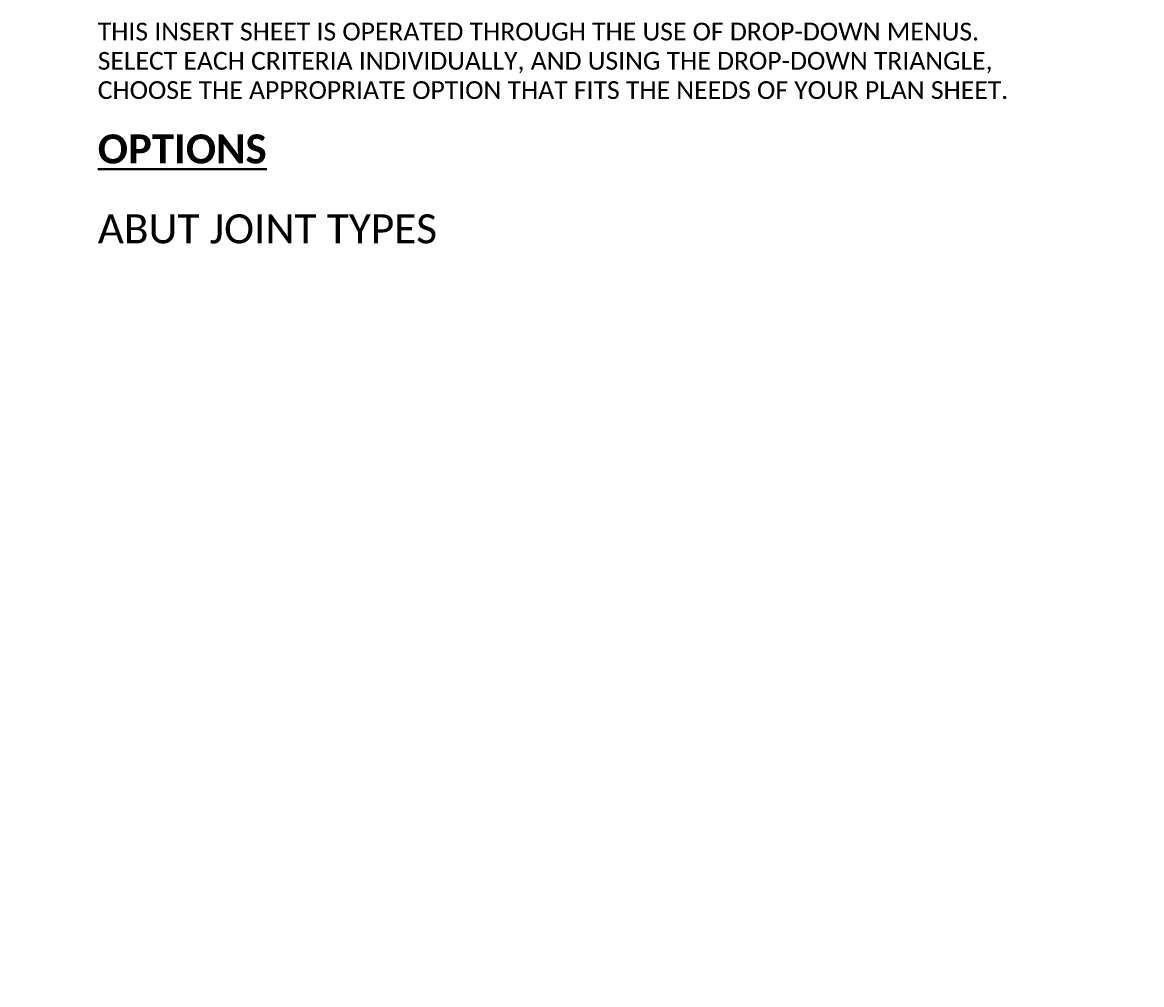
# Model space of a CAD drawing. Extents: x 5346 to 20707, y 13094 to 24070.
# Tile 14 of 14: x 5731 to 5991, y 23846 to 24070. Entities that reach past the tile are written whole.
import ezdxf
from ezdxf.enums import TextEntityAlignment as Align

# ---------------------------------------------------------------- set-up
doc = ezdxf.new("R2010")
doc.units = 0
doc.header["$MEASUREMENT"] = 0
for name, color, linetype, lineweight in [('B_ANNO_DIM', 7, 'Continuous', 18), ('B_ANNO_TEXT', 7, 'Continuous', 18), ('B_ANNO_TEXT_TITLE', 7, 'Continuous', 40)]:
    doc.layers.add(name, color=color, linetype=linetype, lineweight=lineweight)
doc.styles.add('Annotative', font='calibri.ttf', dxfattribs={"height": 0.0625})
doc.styles.add('Title', font='calibrib.ttf', dxfattribs={"height": 0.125})

# ---------------------------------------------------------------- blocks, each defined once
blk = doc.blocks.new('*U99')
at = {"layer": 'B_ANNO_DIM', "style": 'Annotative'}
for tag, p in [('BAR1', (278.7587, 150.1973)), ('BAR2', (278.7401, 131.0927)), ('SPA1', (290.7475, 121.303)), ('BAR4', (308.357, 121.3216)), ('BAR5', (314.3293, 121.331))]:
    blk.add_attdef(tag, p, '', height=1.5, dxfattribs=at)
blk.add_attdef('BAR3', text='', height=1.5, dxfattribs=at).set_placement((302.7438, 131.0393), align=Align.RIGHT)
at = {"layer": 'B_ANNO_TEXT', "insert": (402, 204), "char_height": 6.75, "width": 95.170864, "attachment_point": 4, "line_spacing_factor": 0.8, "style": 'Annotative'}
blk.add_mtext('ABUT JOINT TYPES', dxfattribs=at)
blk = doc.blocks.new('INS_RAILCOMB3T_BASE')
at = {"layer": 'B_ANNO_DIM', "style": 'Annotative'}
for tag, p in [('SHT', (195.6155, 204.5169)), ('BAR15', (345.6116, 131.0624)), ('SPA3', (173.5597, 121.2897)), ('DIM1', (189.7499, 121.3362)), ('BAR12', (20.4825, 59.9504)), ('BAR13', (20.5031, 55.4417)), ('BAR14', (20.5078, 28.9089))]:
    blk.add_attdef(tag, p, '', height=1.5, dxfattribs=at)
at = {"layer": 'B_ANNO_TEXT', "color": 7, "linetype": 'Continuous', "lineweight": 18, "insert": (402, 252), "char_height": 4.5, "width": 217.527131, "attachment_point": 1, "line_spacing_factor": 0.990002, "style": 'Annotative'}
blk.add_mtext('{\\H0.91667x;\\C256;THIS INSERT SHEET IS OPERATED THROUGH THE USE OF DROP-DOWN MENUS. SELECT EACH CRITERIA INDIVIDUALLY, AND USING THE DROP-DOWN TRIANGLE, CHOOSE THE APPROPRIATE OPTION THAT FITS THE NEEDS OF YOUR PLAN SHEET.}', dxfattribs=at)
at = {"layer": 'B_ANNO_TEXT_TITLE', "color": 7, "linetype": 'Continuous', "lineweight": 40, "insert": (402, 226), "char_height": 6.750027, "attachment_point": 1, "line_spacing_factor": 0.8, "style": 'Title'}
blk.add_mtext('{\\LOPTIONS}', dxfattribs=at)

msp = doc.modelspace()

# ---------------------------------------------------------------- block references
msp.add_blockref('*U99', (5346.24, 23817.78))

# ---------------------------------------------------------------- next in the draw order: block references
msp.add_blockref('INS_RAILCOMB3T_BASE', (5346.24, 23817.78))

doc.saveas('drawing.dxf')
